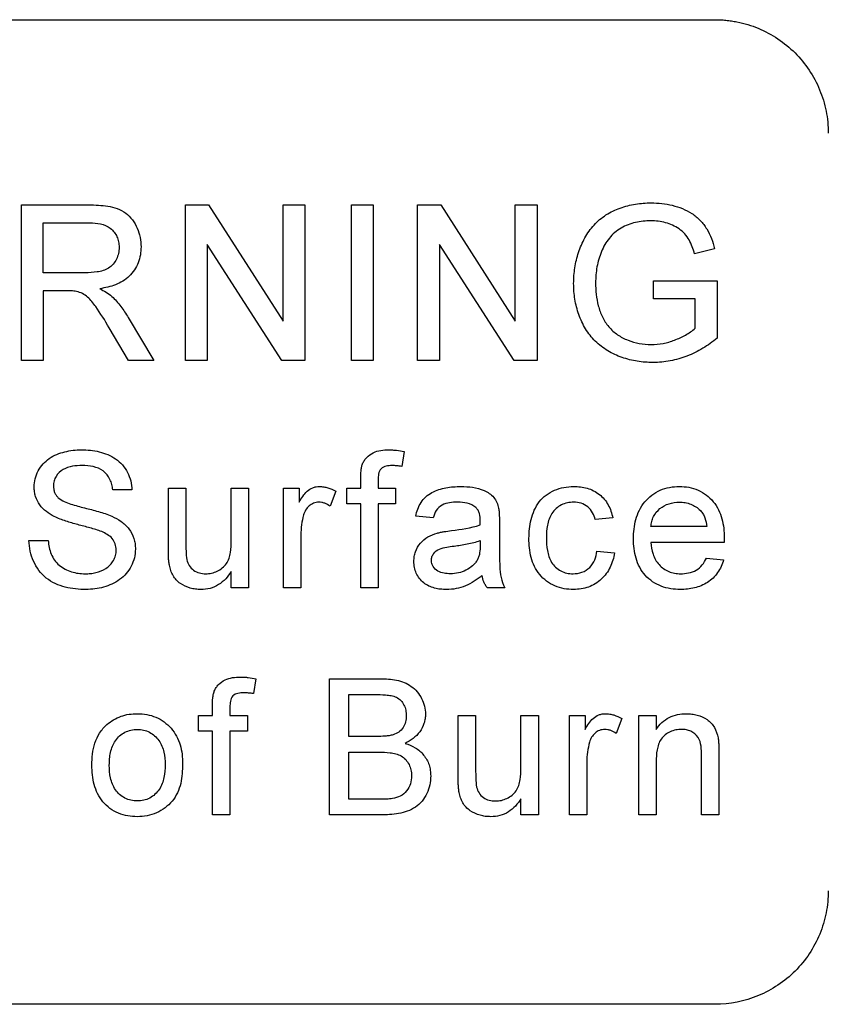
# Model space of a CAD drawing. Extents: x 89 to 1073, y 40 to 812.
# Tile 60 of 67: x 717 to 735, y 431 to 453. Entities that reach past the tile are written whole.
import ezdxf

# ---------------------------------------------------------------- set-up
doc = ezdxf.new("R2010")
doc.units = 0
doc.layers.get('0').update_dxf_attribs({"linetype": 'CONTINUOUS'})

msp = doc.modelspace()

# ---------------------------------------------------------------- linework, layer by layer
at = {"color": 7, "linetype": 'CONTINUOUS'}
for p, q in [((687.253, 452.731), (732.226, 452.731)), ((716.957, 445.231), (716.957, 448.656)), ((716.957, 448.656), (718.443, 448.656)), ((720.568, 448.656), (721.079, 448.656)), ((720.568, 445.231), (720.568, 448.656)), ((721.079, 448.656), (722.719, 446.1)), ((722.719, 446.1), (722.719, 448.656)), ((722.719, 448.656), (723.202, 448.656)), ((723.202, 448.656), (723.202, 445.231)), ((724.223, 445.231), (724.223, 448.656)), ((724.223, 448.656), (724.706, 448.656)), ((724.706, 448.656), (724.706, 445.231)), ((725.682, 445.231), (725.682, 448.656)), ((725.682, 448.656), (726.193, 448.656)), ((726.193, 448.656), (727.833, 446.1)), ((727.833, 446.1), (727.833, 448.656)), ((727.833, 448.656), (728.316, 448.656)), ((728.316, 448.656), (728.316, 445.231)), ((717.44, 448.261), (718.461, 448.261)), ((717.44, 447.163), (717.44, 448.261)), ((722.692, 445.231), (721.051, 447.787)), ((721.051, 447.787), (721.051, 445.231)), ((727.806, 445.231), (726.165, 447.787)), ((726.165, 447.787), (726.165, 445.231)), ((732.222, 447.691), (731.78, 447.579)), ((718.358, 447.163), (717.44, 447.163)), ((730.873, 446.592), (730.873, 446.987)), ((730.873, 446.987), (732.278, 446.987)), ((732.278, 446.987), (732.278, 445.72)), ((717.935, 446.768), (717.44, 446.768)), ((717.44, 446.768), (717.44, 445.231)), ((731.795, 446.592), (730.873, 446.592)), ((731.795, 445.943), (731.795, 446.592)), ((719.31, 446.177), (719.872, 445.231)), ((719.319, 445.231), (718.892, 445.954)), ((717.44, 445.231), (716.957, 445.231)), ((719.872, 445.231), (719.319, 445.231)), ((721.051, 445.231), (720.568, 445.231)), ((723.202, 445.231), (722.692, 445.231)), ((724.706, 445.231), (724.223, 445.231)), ((726.165, 445.231), (725.682, 445.231)), ((728.316, 445.231), (727.806, 445.231)), ((725.386, 443.228), (725.331, 442.901)), ((724.429, 442.421), (724.429, 442.644)), ((724.813, 442.606), (724.813, 442.421)), ((719.392, 442.383), (718.969, 442.383)), ((720.195, 441.071), (720.195, 442.421)), ((720.195, 442.421), (720.579, 442.421)), ((720.579, 442.421), (720.579, 441.23)), ((721.578, 441.271), (721.578, 442.421)), ((721.578, 442.421), (721.962, 442.421)), ((721.962, 442.421), (721.962, 440.231)), ((722.727, 440.231), (722.727, 442.421)), ((722.727, 442.421), (723.073, 442.421)), ((723.073, 442.421), (723.073, 442.115)), ((723.879, 442.357), (723.759, 442.024)), ((724.121, 442.075), (724.121, 442.421)), ((724.121, 442.421), (724.429, 442.421)), ((724.813, 442.421), (725.197, 442.421)), ((725.197, 442.421), (725.197, 442.075)), ((724.429, 442.075), (724.121, 442.075)), ((724.429, 440.231), (724.429, 442.075)), ((725.197, 442.075), (724.813, 442.075)), ((724.813, 442.075), (724.813, 440.231)), ((726.024, 441.768), (725.639, 441.806)), ((727.483, 441.651), (727.483, 441.182)), ((729.977, 441.768), (729.593, 441.73)), ((732.048, 441.576), (730.819, 441.576)), ((723.111, 441.395), (723.111, 440.231)), ((717.125, 441.269), (717.548, 441.269)), ((727.061, 441.269), (727.059, 441.157)), ((732.43, 441.23), (730.819, 441.23)), ((732.432, 441.329), (732.43, 441.23)), ((729.631, 441.038), (730.015, 441)), ((732.044, 440.884), (732.42, 440.846)), ((721.578, 440.231), (721.578, 440.589)), ((721.962, 440.231), (721.578, 440.231)), ((723.111, 440.231), (722.727, 440.231)), ((724.813, 440.231), (724.429, 440.231)), ((727.599, 440.231), (727.214, 440.231)), ((722.123, 438.228), (722.068, 437.901)), ((723.742, 435.231), (723.742, 438.228)), ((723.742, 438.228), (724.864, 438.228)), ((724.165, 437.882), (724.736, 437.882)), ((724.165, 436.96), (724.165, 437.882)), ((721.165, 437.421), (721.165, 437.644)), ((721.549, 437.606), (721.549, 437.421)), ((720.858, 437.075), (720.858, 437.421)), ((720.858, 437.421), (721.165, 437.421)), ((721.549, 437.421), (721.934, 437.421)), ((721.934, 437.421), (721.934, 437.075)), ((726.575, 436.071), (726.575, 437.421)), ((726.575, 437.421), (726.959, 437.421)), ((726.959, 437.421), (726.959, 436.23)), ((727.958, 436.271), (727.958, 437.421)), ((727.958, 437.421), (728.342, 437.421)), ((728.342, 437.421), (728.342, 435.231)), ((729.023, 435.231), (729.023, 437.421)), ((729.023, 437.421), (729.369, 437.421)), ((729.369, 437.421), (729.369, 437.115)), ((730.176, 437.357), (730.056, 437.024)), ((730.55, 435.231), (730.55, 437.421)), ((730.55, 437.421), (730.934, 437.421)), ((730.934, 437.421), (730.934, 437.115)), ((721.165, 437.075), (720.858, 437.075)), ((721.165, 435.231), (721.165, 437.075)), ((721.934, 437.075), (721.549, 437.075)), ((721.549, 437.075), (721.549, 435.231)), ((724.782, 436.96), (724.165, 436.96)), ((724.165, 436.614), (724.825, 436.614)), ((724.165, 435.577), (724.165, 436.614)), ((729.407, 436.395), (729.407, 435.231)), ((730.934, 436.405), (730.934, 435.231)), ((731.933, 435.231), (731.933, 436.539)), ((732.317, 436.571), (732.317, 435.231)), ((724.874, 435.577), (724.165, 435.577)), ((727.958, 435.231), (727.958, 435.589)), ((721.549, 435.231), (721.165, 435.231)), ((724.867, 435.231), (723.742, 435.231)), ((728.342, 435.231), (727.958, 435.231)), ((729.407, 435.231), (729.023, 435.231)), ((730.934, 435.231), (730.55, 435.231)), ((732.317, 435.231), (731.933, 435.231)), ((732.226, 431.065), (687.253, 431.065))]:
    msp.add_line(p, q, dxfattribs=at)
for points, knots in [([(732.226, 452.731), (732.266, 452.731), (732.348, 452.73), (732.47, 452.72), (732.592, 452.705), (732.753, 452.677), (732.952, 452.628), (733.26, 452.517), (733.622, 452.325), (734.002, 452.011), (734.316, 451.631), (734.509, 451.268), (734.62, 450.959), (734.68, 450.721), (734.718, 450.478), (734.722, 450.314), (734.724, 450.231)], [0, 0, 0, 0, 0.031116, 0.062279, 0.093564, 0.125046, 0.187591, 0.249879, 0.374878, 0.49955, 0.624459, 0.749267, 0.812304, 0.874695, 0.937055, 1, 1, 1, 1]), ([(718.443, 448.656), (718.514, 448.655), (718.584, 448.655), (718.724, 448.645), (718.794, 448.637), (719.002, 448.606), (719.141, 448.562), (719.312, 448.434), (719.36, 448.382), (719.444, 448.269), (719.48, 448.207), (719.536, 448.079), (719.558, 448.011), (719.586, 447.873), (719.589, 447.803), (719.592, 447.732)], [0, 0, 0, 0, 0.125, 0.125, 0.25, 0.25, 0.5, 0.5, 0.625, 0.625, 0.75, 0.75, 0.875, 0.875, 1, 1, 1, 1]), ([(729.117, 446.927), (729.119, 447.044), (729.126, 447.159), (729.162, 447.386), (729.189, 447.498), (729.262, 447.719), (729.308, 447.827), (729.42, 448.029), (729.488, 448.126), (729.643, 448.298), (729.732, 448.372), (729.927, 448.497), (730.033, 448.548), (730.25, 448.627), (730.363, 448.655), (730.593, 448.692), (730.709, 448.698), (730.825, 448.7)], [0, 0, 0, 0, 0.125, 0.125, 0.25, 0.25, 0.375, 0.375, 0.5, 0.5, 0.625, 0.625, 0.75, 0.75, 0.875, 0.875, 1, 1, 1, 1]), ([(730.825, 448.7), (730.904, 448.698), (730.982, 448.696), (731.137, 448.679), (731.213, 448.665), (731.439, 448.609), (731.589, 448.55), (731.787, 448.422), (731.85, 448.372), (731.958, 448.258), (732.005, 448.195), (732.087, 448.061), (732.122, 447.989), (732.179, 447.842), (732.201, 447.767), (732.222, 447.691)], [0, 0, 0, 0, 0.125, 0.125, 0.25, 0.25, 0.5, 0.5, 0.625, 0.625, 0.75, 0.75, 0.875, 0.875, 1, 1, 1, 1]), ([(730.816, 448.305), (730.702, 448.302), (730.589, 448.295), (730.367, 448.245), (730.259, 448.201), (730.111, 448.116), (730.064, 448.083), (729.978, 448.008), (729.939, 447.966), (729.867, 447.878), (729.833, 447.831), (729.775, 447.733), (729.751, 447.681), (729.728, 447.628)], [0, 0, 0, 0, 0.25, 0.25, 0.5, 0.5, 0.625, 0.625, 0.75, 0.75, 0.875, 0.875, 1, 1, 1, 1]), ([(731.78, 447.579), (731.747, 447.684), (731.712, 447.788), (731.63, 447.932), (731.6, 447.979), (731.527, 448.06), (731.485, 448.096), (731.349, 448.19), (731.248, 448.234), (731.089, 448.278), (731.036, 448.288), (730.927, 448.302), (730.872, 448.303), (730.816, 448.305)], [0, 0, 0, 0, 0.25, 0.25, 0.375, 0.375, 0.5, 0.5, 0.75, 0.75, 0.875, 0.875, 1, 1, 1, 1]), ([(718.461, 448.261), (718.541, 448.26), (718.62, 448.255), (718.775, 448.219), (718.852, 448.191), (718.979, 448.093), (719.029, 448.027), (719.078, 447.919), (719.09, 447.88), (719.106, 447.802), (719.107, 447.762), (719.109, 447.722)], [0, 0, 0, 0, 0.25, 0.25, 0.5, 0.5, 0.75, 0.75, 0.875, 0.875, 1, 1, 1, 1]), ([(719.109, 447.722), (719.107, 447.677), (719.104, 447.633), (719.084, 447.547), (719.07, 447.504), (719.012, 447.383), (718.953, 447.311), (718.802, 447.217), (718.713, 447.193), (718.536, 447.167), (718.447, 447.164), (718.358, 447.163)], [0, 0, 0, 0, 0.125, 0.125, 0.25, 0.25, 0.5, 0.5, 0.75, 0.75, 1, 1, 1, 1]), ([(719.592, 447.732), (719.59, 447.673), (719.587, 447.613), (719.567, 447.496), (719.551, 447.439), (719.507, 447.327), (719.48, 447.274), (719.414, 447.175), (719.375, 447.128), (719.246, 447.005), (719.14, 446.943), (718.92, 446.856), (718.802, 446.831), (718.683, 446.812)], [0, 0, 0, 0, 0.125, 0.125, 0.25, 0.25, 0.375, 0.375, 0.5, 0.5, 0.75, 0.75, 1, 1, 1, 1]), ([(729.728, 447.628), (729.708, 447.573), (729.687, 447.519), (729.654, 447.407), (729.641, 447.35), (729.621, 447.235), (729.613, 447.177), (729.603, 447.061), (729.602, 447.003), (729.6, 446.945)], [0, 0, 0, 0, 0.25, 0.25, 0.5, 0.5, 0.75, 0.75, 1, 1, 1, 1]), ([(718.173, 446.752), (718.153, 446.756), (718.134, 446.759), (718.114, 446.761), (718.094, 446.763), (718.074, 446.764), (718.054, 446.765), (718.015, 446.768), (717.975, 446.768), (717.935, 446.768)], [0, 0, 0, 0, 0.0000717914, 0.0000717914, 0.0000717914, 0.0001435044, 0.0001435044, 0.0001435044, 0.0002866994, 0.0002866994, 0.0002866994, 0.0002866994]), ([(718.683, 446.812), (718.73, 446.788), (718.778, 446.764), (718.868, 446.709), (718.909, 446.677), (718.95, 446.643)], [0, 0, 0, 0, 0.5, 0.5, 1, 1, 1, 1]), ([(730.863, 445.187), (730.747, 445.189), (730.632, 445.196), (730.405, 445.233), (730.293, 445.261), (730.072, 445.338), (729.967, 445.387), (729.77, 445.506), (729.676, 445.577), (729.511, 445.739), (729.44, 445.829), (729.319, 446.029), (729.27, 446.134), (729.192, 446.352), (729.163, 446.465), (729.126, 446.694), (729.119, 446.811), (729.117, 446.927)], [0, 0, 0, 0, 0.125, 0.125, 0.25, 0.25, 0.375, 0.375, 0.5, 0.5, 0.625, 0.625, 0.75, 0.75, 0.875, 0.875, 1, 1, 1, 1]), ([(729.6, 446.945), (729.601, 446.772), (729.616, 446.601), (729.682, 446.352), (729.712, 446.269), (729.788, 446.113), (729.835, 446.041), (729.948, 445.907), (730.012, 445.849), (730.155, 445.751), (730.234, 445.711), (730.394, 445.647), (730.477, 445.623), (730.648, 445.59), (730.735, 445.586), (730.823, 445.583)], [0, 0, 0, 0, 0.25, 0.25, 0.375, 0.375, 0.5, 0.5, 0.625, 0.625, 0.75, 0.75, 0.875, 0.875, 1, 1, 1, 1]), ([(718.892, 445.954), (718.797, 446.111), (718.702, 446.269), (718.541, 446.492), (718.484, 446.566), (718.38, 446.655), (718.343, 446.681), (718.261, 446.724), (718.217, 446.738), (718.173, 446.752)], [0, 0, 0, 0, 0.5, 0.5, 0.75, 0.75, 0.875, 0.875, 1, 1, 1, 1]), ([(718.95, 446.643), (718.985, 446.609), (719.02, 446.574), (719.086, 446.501), (719.117, 446.462), (719.207, 446.344), (719.259, 446.261), (719.31, 446.177)], [0, 0, 0, 0, 0.25, 0.25, 0.5, 0.5, 1, 1, 1, 1]), ([(730.823, 445.583), (730.911, 445.585), (730.999, 445.591), (731.174, 445.624), (731.258, 445.65), (731.421, 445.712), (731.501, 445.75), (731.617, 445.814), (731.655, 445.836), (731.728, 445.886), (731.762, 445.915), (731.795, 445.943)], [0, 0, 0, 0, 0.25, 0.25, 0.5, 0.5, 0.75, 0.75, 0.875, 0.875, 1, 1, 1, 1]), ([(732.278, 445.72), (732.176, 445.642), (732.072, 445.566), (731.849, 445.434), (731.733, 445.377), (731.492, 445.283), (731.37, 445.248), (731.182, 445.211), (731.119, 445.202), (730.992, 445.191), (730.928, 445.189), (730.863, 445.187)], [0, 0, 0, 0, 0.25, 0.25, 0.5, 0.5, 0.75, 0.75, 0.875, 0.875, 1, 1, 1, 1]), ([(717.241, 442.446), (717.243, 442.508), (717.247, 442.569), (717.277, 442.688), (717.3, 442.747), (717.387, 442.912), (717.471, 443.007), (717.624, 443.112), (717.68, 443.14), (717.794, 443.189), (717.853, 443.207), (717.972, 443.237), (718.033, 443.249), (718.157, 443.263), (718.219, 443.264), (718.281, 443.266)], [0, 0, 0, 0, 0.125, 0.125, 0.25, 0.25, 0.5, 0.5, 0.625, 0.625, 0.75, 0.75, 0.875, 0.875, 1, 1, 1, 1]), ([(718.281, 443.266), (718.347, 443.265), (718.413, 443.263), (718.543, 443.249), (718.608, 443.238), (718.798, 443.191), (718.925, 443.142), (719.088, 443.028), (719.139, 442.983), (719.226, 442.883), (719.263, 442.828), (719.324, 442.708), (719.348, 442.646), (719.381, 442.517), (719.387, 442.45), (719.392, 442.383)], [0, 0, 0, 0, 0.125, 0.125, 0.25, 0.25, 0.5, 0.5, 0.625, 0.625, 0.75, 0.75, 0.875, 0.875, 1, 1, 1, 1]), ([(724.469, 442.957), (724.482, 442.983), (724.494, 443.01), (724.525, 443.058), (724.543, 443.08), (724.605, 443.142), (724.653, 443.176), (724.758, 443.227), (724.814, 443.244), (724.929, 443.263), (724.987, 443.265), (725.046, 443.266)], [0, 0, 0, 0, 0.125, 0.125, 0.25, 0.25, 0.5, 0.5, 0.75, 0.75, 1, 1, 1, 1]), ([(725.046, 443.266), (725.074, 443.266), (725.103, 443.265), (725.131, 443.263), (725.16, 443.262), (725.188, 443.259), (725.217, 443.256), (725.274, 443.249), (725.33, 443.239), (725.386, 443.228)], [0, 0, 0, 0, 0.0001029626, 0.0001029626, 0.0001029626, 0.0002059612, 0.0002059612, 0.0002059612, 0.0004119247, 0.0004119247, 0.0004119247, 0.0004119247]), ([(718.298, 442.92), (718.225, 442.92), (718.153, 442.916), (718.012, 442.891), (717.94, 442.869), (717.814, 442.797), (717.76, 442.745), (717.702, 442.651), (717.687, 442.617), (717.667, 442.547), (717.664, 442.51), (717.663, 442.473)], [0, 0, 0, 0, 0.25, 0.25, 0.5, 0.5, 0.75, 0.75, 0.875, 0.875, 1, 1, 1, 1]), ([(718.969, 442.383), (718.964, 442.423), (718.959, 442.463), (718.939, 442.54), (718.925, 442.578), (718.873, 442.689), (718.822, 442.753), (718.692, 442.848), (718.616, 442.878), (718.459, 442.914), (718.378, 442.919), (718.298, 442.92)], [0, 0, 0, 0, 0.125, 0.125, 0.25, 0.25, 0.5, 0.5, 0.75, 0.75, 1, 1, 1, 1]), ([(724.429, 442.644), (724.429, 442.697), (724.43, 442.75), (724.439, 442.829), (724.442, 442.855), (724.453, 442.907), (724.461, 442.932), (724.469, 442.957)], [0, 0, 0, 0, 0.5, 0.5, 0.75, 0.75, 1, 1, 1, 1]), ([(725.117, 442.92), (725.074, 442.919), (725.031, 442.917), (724.948, 442.897), (724.906, 442.881), (724.848, 442.818), (724.832, 442.776), (724.815, 442.692), (724.814, 442.649), (724.813, 442.606)], [0, 0, 0, 0, 0.25, 0.25, 0.5, 0.5, 0.75, 0.75, 1, 1, 1, 1]), ([(725.331, 442.901), (725.314, 442.904), (725.296, 442.907), (725.278, 442.909), (725.26, 442.911), (725.242, 442.914), (725.224, 442.915), (725.189, 442.919), (725.153, 442.919), (725.117, 442.92)], [0, 0, 0, 0, 0.0000648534, 0.0000648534, 0.0000648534, 0.0001297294, 0.0001297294, 0.0001297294, 0.0002593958, 0.0002593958, 0.0002593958, 0.0002593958]), ([(717.683, 441.798), (717.622, 441.831), (717.562, 441.865), (717.454, 441.949), (717.404, 441.998), (717.323, 442.111), (717.292, 442.174), (717.261, 442.274), (717.252, 442.307), (717.243, 442.376), (717.242, 442.411), (717.241, 442.446)], [0, 0, 0, 0, 0.25, 0.25, 0.5, 0.5, 0.75, 0.75, 0.875, 0.875, 1, 1, 1, 1]), ([(717.663, 442.473), (717.664, 442.449), (717.665, 442.424), (717.673, 442.377), (717.68, 442.353), (717.698, 442.307), (717.709, 442.285), (717.737, 442.245), (717.754, 442.227), (717.771, 442.209)], [0, 0, 0, 0, 0.25, 0.25, 0.5, 0.5, 0.75, 0.75, 1, 1, 1, 1]), ([(723.073, 442.115), (723.124, 442.201), (723.175, 442.288), (723.284, 442.388), (723.327, 442.415), (723.397, 442.442), (723.421, 442.449), (723.47, 442.457), (723.495, 442.458), (723.52, 442.459)], [0, 0, 0, 0, 0.5, 0.5, 0.75, 0.75, 0.875, 0.875, 1, 1, 1, 1]), ([(723.52, 442.459), (723.551, 442.458), (723.583, 442.457), (723.645, 442.447), (723.676, 442.44), (723.767, 442.413), (723.824, 442.386), (723.879, 442.357)], [0, 0, 0, 0, 0.25, 0.25, 0.5, 0.5, 1, 1, 1, 1]), ([(725.639, 441.806), (725.652, 441.859), (725.666, 441.912), (725.704, 442.013), (725.729, 442.063), (725.788, 442.155), (725.823, 442.196), (725.904, 442.27), (725.95, 442.301), (726.095, 442.377), (726.2, 442.41), (726.412, 442.452), (726.522, 442.457), (726.632, 442.459)], [0, 0, 0, 0, 0.125, 0.125, 0.25, 0.25, 0.375, 0.375, 0.5, 0.5, 0.75, 0.75, 1, 1, 1, 1]), ([(726.632, 442.459), (726.719, 442.458), (726.807, 442.455), (726.978, 442.43), (727.065, 442.408), (727.185, 442.354), (727.224, 442.334), (727.296, 442.283), (727.33, 442.253), (727.385, 442.185), (727.408, 442.146), (727.443, 442.065), (727.454, 442.022), (727.465, 441.979)], [0, 0, 0, 0, 0.25, 0.25, 0.5, 0.5, 0.625, 0.625, 0.75, 0.75, 0.875, 0.875, 1, 1, 1, 1]), ([(728.133, 441.318), (728.135, 441.46), (728.147, 441.6), (728.216, 441.873), (728.273, 442.008), (728.404, 442.178), (728.455, 442.228), (728.57, 442.312), (728.633, 442.347), (728.764, 442.404), (728.831, 442.425), (728.971, 442.453), (729.044, 442.457), (729.116, 442.459)], [0, 0, 0, 0, 0.25, 0.25, 0.5, 0.5, 0.625, 0.625, 0.75, 0.75, 0.875, 0.875, 1, 1, 1, 1]), ([(729.116, 442.459), (729.166, 442.458), (729.217, 442.457), (729.316, 442.444), (729.365, 442.434), (729.511, 442.394), (729.603, 442.348), (729.763, 442.222), (729.829, 442.144), (729.902, 442.01), (729.922, 441.964), (729.955, 441.868), (729.967, 441.818), (729.977, 441.768)], [0, 0, 0, 0, 0.125, 0.125, 0.25, 0.25, 0.5, 0.5, 0.75, 0.75, 0.875, 0.875, 1, 1, 1, 1]), ([(730.434, 441.308), (730.436, 441.38), (730.438, 441.452), (730.455, 441.595), (730.468, 441.665), (730.525, 441.875), (730.59, 442.008), (730.774, 442.23), (730.892, 442.319), (731.09, 442.406), (731.16, 442.427), (731.302, 442.454), (731.374, 442.458), (731.446, 442.459)], [0, 0, 0, 0, 0.125, 0.125, 0.25, 0.25, 0.5, 0.5, 0.75, 0.75, 0.875, 0.875, 1, 1, 1, 1]), ([(731.446, 442.459), (731.517, 442.458), (731.587, 442.454), (731.725, 442.428), (731.793, 442.407), (731.987, 442.321), (732.101, 442.232), (732.236, 442.069), (732.275, 442.009), (732.337, 441.882), (732.361, 441.816), (732.4, 441.679), (732.413, 441.61), (732.429, 441.47), (732.431, 441.399), (732.432, 441.329)], [0, 0, 0, 0, 0.125, 0.125, 0.25, 0.25, 0.5, 0.5, 0.625, 0.625, 0.75, 0.75, 0.875, 0.875, 1, 1, 1, 1]), ([(717.771, 442.209), (717.852, 442.139), (717.95, 442.105), (718.148, 442.04), (718.25, 442.013), (718.452, 441.963), (718.553, 441.937), (718.753, 441.88), (718.852, 441.847), (718.949, 441.806)], [0, 0, 0, 0, 0.25, 0.25, 0.5, 0.5, 0.75, 0.75, 1, 1, 1, 1]), ([(723.505, 442.114), (723.466, 442.112), (723.427, 442.107), (723.355, 442.078), (723.321, 442.057), (723.262, 442.006), (723.237, 441.975), (723.197, 441.908), (723.183, 441.871), (723.17, 441.833)], [0, 0, 0, 0, 0.25, 0.25, 0.5, 0.5, 0.75, 0.75, 1, 1, 1, 1]), ([(723.759, 442.024), (723.721, 442.049), (723.682, 442.073), (723.617, 442.097), (723.595, 442.104), (723.55, 442.111), (723.528, 442.113), (723.505, 442.114)], [0, 0, 0, 0, 0.5, 0.5, 0.75, 0.75, 1, 1, 1, 1]), ([(726.563, 442.114), (726.504, 442.113), (726.445, 442.111), (726.33, 442.093), (726.271, 442.079), (726.168, 442.022), (726.126, 441.979), (726.061, 441.88), (726.042, 441.824), (726.024, 441.768)], [0, 0, 0, 0, 0.25, 0.25, 0.5, 0.5, 0.75, 0.75, 1, 1, 1, 1]), ([(726.962, 441.998), (726.907, 442.042), (726.842, 442.073), (726.705, 442.108), (726.634, 442.113), (726.563, 442.114)], [0, 0, 0, 0, 0.5, 0.5, 1, 1, 1, 1]), ([(729.118, 442.114), (729.071, 442.113), (729.024, 442.11), (728.933, 442.089), (728.888, 442.074), (728.764, 442.01), (728.692, 441.946), (728.588, 441.788), (728.559, 441.698), (728.522, 441.515), (728.518, 441.421), (728.517, 441.328)], [0, 0, 0, 0, 0.125, 0.125, 0.25, 0.25, 0.5, 0.5, 0.75, 0.75, 1, 1, 1, 1]), ([(729.593, 441.73), (729.577, 441.783), (729.56, 441.835), (729.506, 441.931), (729.47, 441.975), (729.385, 442.045), (729.335, 442.072), (729.229, 442.107), (729.174, 442.112), (729.118, 442.114)], [0, 0, 0, 0, 0.25, 0.25, 0.5, 0.5, 0.75, 0.75, 1, 1, 1, 1]), ([(730.819, 441.576), (730.822, 441.614), (730.827, 441.652), (730.845, 441.725), (730.859, 441.762), (730.91, 441.864), (730.959, 441.924), (731.077, 442.021), (731.146, 442.057), (731.291, 442.104), (731.368, 442.112), (731.445, 442.114)], [0, 0, 0, 0, 0.125, 0.125, 0.25, 0.25, 0.5, 0.5, 0.75, 0.75, 1, 1, 1, 1]), ([(731.445, 442.114), (731.487, 442.113), (731.53, 442.111), (731.615, 442.096), (731.656, 442.085), (731.735, 442.055), (731.773, 442.036), (731.845, 441.989), (731.876, 441.96), (731.907, 441.93)], [0, 0, 0, 0, 0.25, 0.25, 0.5, 0.5, 0.75, 0.75, 1, 1, 1, 1]), ([(718.727, 441.466), (718.642, 441.501), (718.554, 441.525), (718.377, 441.574), (718.289, 441.597), (718.112, 441.644), (718.024, 441.669), (717.851, 441.726), (717.765, 441.757), (717.683, 441.798)], [0, 0, 0, 0, 0.25, 0.25, 0.5, 0.5, 0.75, 0.75, 1, 1, 1, 1]), ([(718.949, 441.806), (719.021, 441.773), (719.09, 441.736), (719.218, 441.645), (719.277, 441.59), (719.372, 441.464), (719.41, 441.392), (719.446, 441.279), (719.455, 441.241), (719.466, 441.162), (719.468, 441.122), (719.469, 441.082)], [0, 0, 0, 0, 0.25, 0.25, 0.5, 0.5, 0.75, 0.75, 0.875, 0.875, 1, 1, 1, 1]), ([(723.17, 441.833), (723.151, 441.762), (723.135, 441.689), (723.115, 441.543), (723.112, 441.469), (723.111, 441.395)], [0, 0, 0, 0, 0.5, 0.5, 1, 1, 1, 1]), ([(727.061, 441.704), (727.059, 441.757), (727.057, 441.811), (727.035, 441.888), (727.025, 441.913), (726.999, 441.959), (726.981, 441.979), (726.962, 441.998)], [0, 0, 0, 0, 0.5, 0.5, 0.75, 0.75, 1, 1, 1, 1]), ([(727.465, 441.979), (727.469, 441.952), (727.474, 441.925), (727.476, 441.898), (727.479, 441.87), (727.48, 441.843), (727.481, 441.815), (727.483, 441.76), (727.483, 441.706), (727.483, 441.651)], [0, 0, 0, 0, 0.0000989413, 0.0000989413, 0.0000989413, 0.000197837, 0.000197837, 0.000197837, 0.0003949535, 0.0003949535, 0.0003949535, 0.0003949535]), ([(731.907, 441.93), (731.929, 441.906), (731.95, 441.881), (731.982, 441.826), (731.995, 441.797), (732.029, 441.705), (732.04, 441.64), (732.048, 441.576)], [0, 0, 0, 0, 0.25, 0.25, 0.5, 0.5, 1, 1, 1, 1]), ([(727.059, 441.614), (727.059, 441.622), (727.059, 441.629), (727.06, 441.637), (727.06, 441.644), (727.06, 441.652), (727.06, 441.659), (727.061, 441.674), (727.061, 441.689), (727.061, 441.704)], [0, 0, 0, 0, 0.0000268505, 0.0000268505, 0.0000268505, 0.0000537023, 0.0000537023, 0.0000537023, 0.0001073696, 0.0001073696, 0.0001073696, 0.0001073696]), ([(719.046, 441.061), (719.044, 441.107), (719.039, 441.153), (719.009, 441.24), (718.986, 441.281), (718.895, 441.386), (718.811, 441.429), (718.727, 441.466)], [0, 0, 0, 0, 0.25, 0.25, 0.5, 0.5, 1, 1, 1, 1]), ([(725.601, 440.812), (725.602, 440.848), (725.603, 440.884), (725.615, 440.955), (725.624, 440.99), (725.661, 441.093), (725.697, 441.155), (725.79, 441.267), (725.847, 441.312), (725.973, 441.385), (726.041, 441.411), (726.11, 441.433)], [0, 0, 0, 0, 0.125, 0.125, 0.25, 0.25, 0.5, 0.5, 0.75, 0.75, 1, 1, 1, 1]), ([(726.11, 441.433), (726.136, 441.44), (726.162, 441.446), (726.188, 441.452), (726.214, 441.457), (726.241, 441.462), (726.267, 441.466), (726.32, 441.475), (726.373, 441.482), (726.426, 441.488)], [0, 0, 0, 0, 0.0000963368, 0.0000963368, 0.0000963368, 0.0001926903, 0.0001926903, 0.0001926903, 0.0003851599, 0.0003851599, 0.0003851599, 0.0003851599]), ([(718.38, 440.193), (718.225, 440.194), (718.072, 440.206), (717.774, 440.282), (717.628, 440.346), (717.385, 440.543), (717.29, 440.672), (717.193, 440.885), (717.169, 440.959), (717.135, 441.112), (717.128, 441.19), (717.125, 441.269)], [0, 0, 0, 0, 0.25, 0.25, 0.5, 0.5, 0.75, 0.75, 0.875, 0.875, 1, 1, 1, 1]), ([(717.548, 441.269), (717.554, 441.218), (717.56, 441.167), (717.582, 441.068), (717.597, 441.02), (717.635, 440.925), (717.658, 440.879), (717.717, 440.797), (717.753, 440.759), (717.871, 440.662), (717.964, 440.614), (718.108, 440.568), (718.158, 440.556), (718.259, 440.542), (718.311, 440.54), (718.362, 440.539)], [0, 0, 0, 0, 0.125, 0.125, 0.25, 0.25, 0.375, 0.375, 0.5, 0.5, 0.75, 0.75, 0.875, 0.875, 1, 1, 1, 1]), ([(720.579, 441.23), (720.58, 441.166), (720.58, 441.102), (720.585, 440.973), (720.588, 440.909), (720.601, 440.846)], [0, 0, 0, 0, 0.5, 0.5, 1, 1, 1, 1]), ([(721.016, 440.539), (721.059, 440.54), (721.103, 440.543), (721.188, 440.562), (721.23, 440.577), (721.349, 440.634), (721.421, 440.69), (721.521, 440.834), (721.547, 440.922), (721.575, 441.095), (721.577, 441.183), (721.578, 441.271)], [0, 0, 0, 0, 0.125, 0.125, 0.25, 0.25, 0.5, 0.5, 0.75, 0.75, 1, 1, 1, 1]), ([(725.985, 440.833), (725.986, 440.861), (725.989, 440.888), (726.006, 440.939), (726.02, 440.963), (726.069, 441.029), (726.114, 441.062), (726.215, 441.102), (726.268, 441.115), (726.375, 441.135), (726.429, 441.142), (726.483, 441.149)], [0, 0, 0, 0, 0.125, 0.125, 0.25, 0.25, 0.5, 0.5, 0.75, 0.75, 1, 1, 1, 1]), ([(726.483, 441.149), (726.581, 441.162), (726.678, 441.175), (726.872, 441.213), (726.968, 441.235), (727.061, 441.269)], [0, 0, 0, 0, 0.5, 0.5, 1, 1, 1, 1]), ([(727.059, 441.157), (727.058, 441.105), (727.056, 441.053), (727.044, 440.975), (727.039, 440.95), (727.024, 440.9), (727.013, 440.877), (727.002, 440.853)], [0, 0, 0, 0, 0.5, 0.5, 0.75, 0.75, 1, 1, 1, 1]), ([(727.483, 441.182), (727.484, 441.021), (727.484, 440.86), (727.496, 440.618), (727.503, 440.538), (727.537, 440.38), (727.565, 440.305), (727.599, 440.231)], [0, 0, 0, 0, 0.5, 0.5, 0.75, 0.75, 1, 1, 1, 1]), ([(729.116, 440.193), (729.046, 440.195), (728.975, 440.198), (728.838, 440.222), (728.769, 440.243), (728.574, 440.326), (728.458, 440.413), (728.325, 440.577), (728.286, 440.637), (728.224, 440.764), (728.201, 440.83), (728.164, 440.968), (728.152, 441.037), (728.136, 441.177), (728.134, 441.247), (728.133, 441.318)], [0, 0, 0, 0, 0.125, 0.125, 0.25, 0.25, 0.5, 0.5, 0.625, 0.625, 0.75, 0.75, 0.875, 0.875, 1, 1, 1, 1]), ([(728.517, 441.328), (728.518, 441.235), (728.523, 441.142), (728.556, 440.96), (728.584, 440.87), (728.682, 440.71), (728.752, 440.645), (728.875, 440.58), (728.919, 440.564), (729.01, 440.543), (729.056, 440.54), (729.103, 440.539)], [0, 0, 0, 0, 0.25, 0.25, 0.5, 0.5, 0.75, 0.75, 0.875, 0.875, 1, 1, 1, 1]), ([(731.467, 440.193), (731.395, 440.195), (731.324, 440.198), (731.184, 440.221), (731.115, 440.238), (730.913, 440.315), (730.791, 440.399), (730.599, 440.612), (730.532, 440.743), (730.47, 440.949), (730.455, 441.02), (730.438, 441.163), (730.436, 441.235), (730.434, 441.308)], [0, 0, 0, 0, 0.125, 0.125, 0.25, 0.25, 0.5, 0.5, 0.75, 0.75, 0.875, 0.875, 1, 1, 1, 1]), ([(730.819, 441.23), (730.826, 441.142), (730.838, 441.054), (730.895, 440.886), (730.938, 440.806), (731.057, 440.674), (731.131, 440.622), (731.253, 440.571), (731.296, 440.559), (731.384, 440.542), (731.428, 440.54), (731.473, 440.539)], [0, 0, 0, 0, 0.25, 0.25, 0.5, 0.5, 0.75, 0.75, 0.875, 0.875, 1, 1, 1, 1]), ([(718.362, 440.539), (718.402, 440.539), (718.442, 440.54), (718.521, 440.549), (718.56, 440.556), (718.675, 440.584), (718.752, 440.613), (718.886, 440.701), (718.944, 440.759), (719.003, 440.865), (719.019, 440.902), (719.041, 440.98), (719.044, 441.021), (719.046, 441.061)], [0, 0, 0, 0, 0.125, 0.125, 0.25, 0.25, 0.5, 0.5, 0.75, 0.75, 0.875, 0.875, 1, 1, 1, 1]), ([(719.469, 441.082), (719.466, 441.016), (719.461, 440.951), (719.429, 440.826), (719.405, 440.764), (719.345, 440.647), (719.309, 440.593), (719.223, 440.494), (719.174, 440.449), (719.016, 440.334), (718.894, 440.279), (718.706, 440.226), (718.642, 440.213), (718.512, 440.196), (718.446, 440.195), (718.38, 440.193)], [0, 0, 0, 0, 0.125, 0.125, 0.25, 0.25, 0.375, 0.375, 0.5, 0.5, 0.75, 0.75, 0.875, 0.875, 1, 1, 1, 1]), ([(720.217, 440.727), (720.212, 440.755), (720.207, 440.784), (720.204, 440.812), (720.201, 440.841), (720.199, 440.87), (720.198, 440.899), (720.195, 440.956), (720.195, 441.014), (720.195, 441.071)], [0, 0, 0, 0, 0.0001038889, 0.0001038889, 0.0001038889, 0.0002077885, 0.0002077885, 0.0002077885, 0.0004147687, 0.0004147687, 0.0004147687, 0.0004147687]), ([(729.103, 440.539), (729.17, 440.54), (729.236, 440.548), (729.363, 440.594), (729.422, 440.63), (729.518, 440.724), (729.554, 440.782), (729.606, 440.906), (729.621, 440.971), (729.631, 441.038)], [0, 0, 0, 0, 0.25, 0.25, 0.5, 0.5, 0.75, 0.75, 1, 1, 1, 1]), ([(730.015, 441), (730.006, 440.945), (729.996, 440.891), (729.965, 440.785), (729.945, 440.734), (729.874, 440.585), (729.808, 440.493), (729.644, 440.343), (729.549, 440.285), (729.391, 440.228), (729.337, 440.214), (729.228, 440.197), (729.172, 440.194), (729.116, 440.193)], [0, 0, 0, 0, 0.125, 0.125, 0.25, 0.25, 0.5, 0.5, 0.75, 0.75, 0.875, 0.875, 1, 1, 1, 1]), ([(720.912, 440.193), (720.872, 440.194), (720.832, 440.196), (720.754, 440.206), (720.715, 440.214), (720.6, 440.248), (720.526, 440.281), (720.393, 440.37), (720.336, 440.43), (720.277, 440.535), (720.26, 440.572), (720.234, 440.648), (720.225, 440.687), (720.217, 440.727)], [0, 0, 0, 0, 0.125, 0.125, 0.25, 0.25, 0.5, 0.5, 0.75, 0.75, 0.875, 0.875, 1, 1, 1, 1]), ([(720.601, 440.846), (720.614, 440.801), (720.629, 440.757), (720.679, 440.678), (720.712, 440.643), (720.788, 440.589), (720.831, 440.569), (720.922, 440.544), (720.969, 440.541), (721.016, 440.539)], [0, 0, 0, 0, 0.25, 0.25, 0.5, 0.5, 0.75, 0.75, 1, 1, 1, 1]), ([(726.318, 440.193), (726.273, 440.194), (726.229, 440.195), (726.141, 440.204), (726.097, 440.212), (726.012, 440.236), (725.969, 440.25), (725.889, 440.289), (725.851, 440.313), (725.747, 440.397), (725.69, 440.47), (725.635, 440.591), (725.622, 440.634), (725.605, 440.722), (725.602, 440.767), (725.601, 440.812)], [0, 0, 0, 0, 0.125, 0.125, 0.25, 0.25, 0.375, 0.375, 0.5, 0.5, 0.75, 0.75, 0.875, 0.875, 1, 1, 1, 1]), ([(726.405, 440.539), (726.358, 440.54), (726.31, 440.542), (726.216, 440.559), (726.17, 440.574), (726.087, 440.623), (726.05, 440.656), (726.011, 440.717), (726.001, 440.738), (725.988, 440.785), (725.987, 440.809), (725.985, 440.833)], [0, 0, 0, 0, 0.25, 0.25, 0.5, 0.5, 0.75, 0.75, 0.875, 0.875, 1, 1, 1, 1]), ([(727.002, 440.853), (726.986, 440.828), (726.971, 440.803), (726.935, 440.757), (726.914, 440.736), (726.848, 440.678), (726.798, 440.645), (726.694, 440.59), (726.638, 440.57), (726.524, 440.544), (726.465, 440.54), (726.405, 440.539)], [0, 0, 0, 0, 0.125, 0.125, 0.25, 0.25, 0.5, 0.5, 0.75, 0.75, 1, 1, 1, 1]), ([(732.42, 440.846), (732.405, 440.796), (732.388, 440.746), (732.343, 440.653), (732.318, 440.607), (732.227, 440.478), (732.152, 440.406), (731.977, 440.292), (731.88, 440.252), (731.727, 440.215), (731.675, 440.207), (731.571, 440.195), (731.519, 440.193), (731.467, 440.193)], [0, 0, 0, 0, 0.125, 0.125, 0.25, 0.25, 0.5, 0.5, 0.75, 0.75, 0.875, 0.875, 1, 1, 1, 1]), ([(731.473, 440.539), (731.532, 440.541), (731.591, 440.544), (731.706, 440.569), (731.763, 440.59), (731.865, 440.649), (731.912, 440.688), (731.988, 440.778), (732.017, 440.831), (732.044, 440.884)], [0, 0, 0, 0, 0.25, 0.25, 0.5, 0.5, 0.75, 0.75, 1, 1, 1, 1]), ([(721.578, 440.589), (721.541, 440.532), (721.502, 440.477), (721.41, 440.379), (721.357, 440.335), (721.242, 440.263), (721.179, 440.235), (721.048, 440.2), (720.98, 440.195), (720.912, 440.193)], [0, 0, 0, 0, 0.25, 0.25, 0.5, 0.5, 0.75, 0.75, 1, 1, 1, 1]), ([(727.099, 440.5), (727.043, 440.456), (726.986, 440.412), (726.865, 440.334), (726.802, 440.3), (726.671, 440.246), (726.602, 440.225), (726.461, 440.198), (726.39, 440.194), (726.318, 440.193)], [0, 0, 0, 0, 0.25, 0.25, 0.5, 0.5, 0.75, 0.75, 1, 1, 1, 1]), ([(727.214, 440.231), (727.2, 440.251), (727.186, 440.271), (727.16, 440.314), (727.15, 440.336), (727.121, 440.404), (727.109, 440.452), (727.099, 440.5)], [0, 0, 0, 0, 0.25, 0.25, 0.5, 0.5, 1, 1, 1, 1]), ([(721.206, 437.957), (721.218, 437.983), (721.231, 438.01), (721.262, 438.058), (721.28, 438.08), (721.341, 438.142), (721.389, 438.176), (721.494, 438.227), (721.55, 438.244), (721.665, 438.263), (721.724, 438.265), (721.782, 438.266)], [0, 0, 0, 0, 0.125, 0.125, 0.25, 0.25, 0.5, 0.5, 0.75, 0.75, 1, 1, 1, 1]), ([(721.782, 438.266), (721.811, 438.266), (721.84, 438.265), (721.868, 438.263), (721.897, 438.262), (721.925, 438.259), (721.953, 438.256), (722.01, 438.249), (722.067, 438.239), (722.123, 438.228)], [0, 0, 0, 0, 0.0001029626, 0.0001029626, 0.0001029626, 0.0002059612, 0.0002059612, 0.0002059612, 0.0004119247, 0.0004119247, 0.0004119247, 0.0004119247]), ([(724.864, 438.228), (724.983, 438.227), (725.101, 438.22), (725.333, 438.173), (725.446, 438.13), (725.591, 438.027), (725.635, 437.987), (725.711, 437.897), (725.744, 437.846), (725.797, 437.74), (725.819, 437.684), (725.849, 437.569), (725.853, 437.51), (725.855, 437.451)], [0, 0, 0, 0, 0.25, 0.25, 0.5, 0.5, 0.625, 0.625, 0.75, 0.75, 0.875, 0.875, 1, 1, 1, 1]), ([(721.165, 437.644), (721.166, 437.697), (721.167, 437.75), (721.175, 437.829), (721.179, 437.855), (721.189, 437.907), (721.198, 437.932), (721.206, 437.957)], [0, 0, 0, 0, 0.5, 0.5, 0.75, 0.75, 1, 1, 1, 1]), ([(721.853, 437.92), (721.81, 437.919), (721.768, 437.917), (721.685, 437.897), (721.642, 437.881), (721.585, 437.818), (721.569, 437.776), (721.551, 437.692), (721.55, 437.649), (721.549, 437.606)], [0, 0, 0, 0, 0.25, 0.25, 0.5, 0.5, 0.75, 0.75, 1, 1, 1, 1]), ([(722.068, 437.901), (722.05, 437.904), (722.032, 437.907), (722.015, 437.909), (721.997, 437.911), (721.979, 437.914), (721.961, 437.915), (721.925, 437.919), (721.889, 437.919), (721.853, 437.92)], [0, 0, 0, 0, 0.0000648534, 0.0000648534, 0.0000648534, 0.0001297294, 0.0001297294, 0.0001297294, 0.0002593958, 0.0002593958, 0.0002593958, 0.0002593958]), ([(724.736, 437.882), (724.817, 437.882), (724.898, 437.881), (725.018, 437.87), (725.058, 437.864), (725.138, 437.849), (725.178, 437.839), (725.288, 437.786), (725.345, 437.723), (725.4, 437.613), (725.413, 437.575), (725.429, 437.495), (725.431, 437.455), (725.432, 437.414)], [0, 0, 0, 0, 0.25, 0.25, 0.375, 0.375, 0.5, 0.5, 0.75, 0.75, 0.875, 0.875, 1, 1, 1, 1]), ([(718.839, 437.219), (718.886, 437.258), (718.934, 437.295), (719.04, 437.356), (719.095, 437.382), (719.209, 437.422), (719.268, 437.437), (719.388, 437.456), (719.449, 437.458), (719.51, 437.459)], [0, 0, 0, 0, 0.25, 0.25, 0.5, 0.5, 0.75, 0.75, 1, 1, 1, 1]), ([(719.51, 437.459), (719.58, 437.457), (719.649, 437.454), (719.786, 437.429), (719.854, 437.409), (719.983, 437.355), (720.043, 437.321), (720.156, 437.238), (720.209, 437.191), (720.346, 437.033), (720.412, 436.906), (720.473, 436.705), (720.487, 436.636), (720.504, 436.497), (720.506, 436.427), (720.507, 436.357)], [0, 0, 0, 0, 0.125, 0.125, 0.25, 0.25, 0.375, 0.375, 0.5, 0.5, 0.75, 0.75, 0.875, 0.875, 1, 1, 1, 1]), ([(725.855, 437.451), (725.854, 437.416), (725.852, 437.381), (725.842, 437.314), (725.833, 437.28), (725.801, 437.182), (725.769, 437.119), (725.688, 437.007), (725.639, 436.956), (725.529, 436.871), (725.468, 436.838), (725.405, 436.806)], [0, 0, 0, 0, 0.125, 0.125, 0.25, 0.25, 0.5, 0.5, 0.75, 0.75, 1, 1, 1, 1]), ([(729.369, 437.115), (729.42, 437.201), (729.471, 437.288), (729.581, 437.388), (729.624, 437.415), (729.693, 437.442), (729.717, 437.449), (729.766, 437.457), (729.791, 437.458), (729.816, 437.459)], [0, 0, 0, 0, 0.5, 0.5, 0.75, 0.75, 0.875, 0.875, 1, 1, 1, 1]), ([(729.816, 437.459), (729.848, 437.458), (729.879, 437.457), (729.942, 437.447), (729.972, 437.44), (730.063, 437.413), (730.12, 437.386), (730.176, 437.357)], [0, 0, 0, 0, 0.25, 0.25, 0.5, 0.5, 1, 1, 1, 1]), ([(730.934, 437.115), (730.972, 437.169), (731.012, 437.22), (731.108, 437.308), (731.163, 437.347), (731.279, 437.405), (731.341, 437.426), (731.47, 437.454), (731.535, 437.458), (731.601, 437.459)], [0, 0, 0, 0, 0.25, 0.25, 0.5, 0.5, 0.75, 0.75, 1, 1, 1, 1]), ([(731.601, 437.459), (731.641, 437.458), (731.681, 437.457), (731.76, 437.447), (731.798, 437.439), (731.913, 437.408), (731.988, 437.375), (732.122, 437.286), (732.176, 437.225), (732.257, 437.085), (732.279, 437.008), (732.297, 436.93)], [0, 0, 0, 0, 0.125, 0.125, 0.25, 0.25, 0.5, 0.5, 0.75, 0.75, 1, 1, 1, 1]), ([(725.432, 437.414), (725.431, 437.368), (725.429, 437.323), (725.407, 437.234), (725.388, 437.191), (725.338, 437.114), (725.304, 437.081), (725.229, 437.028), (725.186, 437.011), (725.143, 436.995)], [0, 0, 0, 0, 0.25, 0.25, 0.5, 0.5, 0.75, 0.75, 1, 1, 1, 1]), ([(718.51, 436.326), (718.512, 436.408), (718.514, 436.49), (718.535, 436.653), (718.553, 436.734), (718.604, 436.889), (718.638, 436.964), (718.703, 437.068), (718.727, 437.101), (718.78, 437.162), (718.809, 437.191), (718.839, 437.219)], [0, 0, 0, 0, 0.25, 0.25, 0.5, 0.5, 0.75, 0.75, 0.875, 0.875, 1, 1, 1, 1]), ([(718.894, 436.327), (718.895, 436.374), (718.896, 436.421), (718.904, 436.515), (718.911, 436.561), (718.931, 436.653), (718.944, 436.699), (718.979, 436.786), (719.002, 436.827), (719.055, 436.905), (719.086, 436.94), (719.156, 437.002), (719.196, 437.029), (719.279, 437.072), (719.324, 437.088), (719.416, 437.109), (719.463, 437.112), (719.51, 437.114)], [0, 0, 0, 0, 0.125, 0.125, 0.25, 0.25, 0.375, 0.375, 0.5, 0.5, 0.625, 0.625, 0.75, 0.75, 0.875, 0.875, 1, 1, 1, 1]), ([(719.51, 437.114), (719.556, 437.112), (719.603, 437.109), (719.693, 437.089), (719.737, 437.072), (719.86, 437.008), (719.931, 436.944), (720.039, 436.793), (720.075, 436.706), (720.116, 436.524), (720.121, 436.432), (720.123, 436.339)], [0, 0, 0, 0, 0.125, 0.125, 0.25, 0.25, 0.5, 0.5, 0.75, 0.75, 1, 1, 1, 1]), ([(729.801, 437.114), (729.762, 437.112), (729.724, 437.107), (729.651, 437.078), (729.617, 437.057), (729.558, 437.006), (729.533, 436.975), (729.493, 436.908), (729.479, 436.871), (729.467, 436.833)], [0, 0, 0, 0, 0.25, 0.25, 0.5, 0.5, 0.75, 0.75, 1, 1, 1, 1]), ([(730.056, 437.024), (730.017, 437.049), (729.978, 437.073), (729.913, 437.097), (729.891, 437.104), (729.847, 437.111), (729.824, 437.113), (729.801, 437.114)], [0, 0, 0, 0, 0.5, 0.5, 0.75, 0.75, 1, 1, 1, 1]), ([(731.494, 437.114), (731.451, 437.112), (731.408, 437.111), (731.324, 437.092), (731.282, 437.079), (731.165, 437.026), (731.093, 436.973), (730.994, 436.831), (730.97, 436.746), (730.939, 436.577), (730.935, 436.491), (730.934, 436.405)], [0, 0, 0, 0, 0.125, 0.125, 0.25, 0.25, 0.5, 0.5, 0.75, 0.75, 1, 1, 1, 1]), ([(731.933, 436.539), (731.932, 436.607), (731.931, 436.676), (731.912, 436.812), (731.894, 436.881), (731.819, 436.997), (731.761, 437.043), (731.666, 437.086), (731.633, 437.097), (731.564, 437.111), (731.529, 437.112), (731.494, 437.114)], [0, 0, 0, 0, 0.25, 0.25, 0.5, 0.5, 0.75, 0.75, 0.875, 0.875, 1, 1, 1, 1]), ([(725.143, 436.995), (725.114, 436.987), (725.085, 436.979), (725.024, 436.972), (724.994, 436.968), (724.904, 436.961), (724.843, 436.96), (724.782, 436.96)], [0, 0, 0, 0, 0.25, 0.25, 0.5, 0.5, 1, 1, 1, 1]), ([(725.405, 436.806), (725.484, 436.782), (725.56, 436.752), (725.699, 436.668), (725.763, 436.613), (725.866, 436.485), (725.907, 436.412), (725.946, 436.295), (725.955, 436.254), (725.968, 436.172), (725.969, 436.131), (725.97, 436.09)], [0, 0, 0, 0, 0.25, 0.25, 0.5, 0.5, 0.75, 0.75, 0.875, 0.875, 1, 1, 1, 1]), ([(729.467, 436.833), (729.448, 436.762), (729.431, 436.689), (729.412, 436.543), (729.408, 436.469), (729.407, 436.395)], [0, 0, 0, 0, 0.5, 0.5, 1, 1, 1, 1]), ([(732.297, 436.93), (732.302, 436.9), (732.305, 436.87), (732.308, 436.84), (732.311, 436.809), (732.312, 436.779), (732.313, 436.749), (732.315, 436.69), (732.316, 436.63), (732.317, 436.571)], [0, 0, 0, 0, 0.000109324, 0.000109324, 0.000109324, 0.0002186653, 0.0002186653, 0.0002186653, 0.0004320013, 0.0004320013, 0.0004320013, 0.0004320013]), ([(724.825, 436.614), (724.909, 436.613), (724.993, 436.611), (725.118, 436.595), (725.159, 436.588), (725.241, 436.566), (725.282, 436.55), (725.393, 436.487), (725.454, 436.421), (725.512, 436.307), (725.526, 436.266), (725.544, 436.182), (725.546, 436.139), (725.548, 436.096)], [0, 0, 0, 0, 0.25, 0.25, 0.375, 0.375, 0.5, 0.5, 0.75, 0.75, 0.875, 0.875, 1, 1, 1, 1]), ([(719.51, 435.193), (719.439, 435.195), (719.368, 435.198), (719.229, 435.223), (719.161, 435.242), (718.963, 435.325), (718.844, 435.413), (718.661, 435.631), (718.599, 435.764), (718.542, 435.969), (718.529, 436.04), (718.513, 436.183), (718.511, 436.254), (718.51, 436.326)], [0, 0, 0, 0, 0.125, 0.125, 0.25, 0.25, 0.5, 0.5, 0.75, 0.75, 0.875, 0.875, 1, 1, 1, 1]), ([(719.51, 435.539), (719.463, 435.54), (719.416, 435.543), (719.324, 435.564), (719.279, 435.581), (719.154, 435.645), (719.081, 435.709), (718.975, 435.865), (718.942, 435.954), (718.9, 436.138), (718.896, 436.233), (718.894, 436.327)], [0, 0, 0, 0, 0.125, 0.125, 0.25, 0.25, 0.5, 0.5, 0.75, 0.75, 1, 1, 1, 1]), ([(720.507, 436.357), (720.507, 436.284), (720.503, 436.212), (720.492, 436.068), (720.482, 435.997), (720.432, 435.786), (720.37, 435.649), (720.187, 435.424), (720.065, 435.338), (719.867, 435.25), (719.796, 435.228), (719.655, 435.199), (719.582, 435.195), (719.51, 435.193)], [0, 0, 0, 0, 0.125, 0.125, 0.25, 0.25, 0.5, 0.5, 0.75, 0.75, 0.875, 0.875, 1, 1, 1, 1]), ([(720.123, 436.339), (720.121, 436.244), (720.116, 436.149), (720.078, 435.964), (720.046, 435.873), (719.938, 435.715), (719.867, 435.649), (719.742, 435.582), (719.698, 435.565), (719.605, 435.544), (719.558, 435.54), (719.51, 435.539)], [0, 0, 0, 0, 0.25, 0.25, 0.5, 0.5, 0.75, 0.75, 0.875, 0.875, 1, 1, 1, 1]), ([(726.959, 436.23), (726.96, 436.166), (726.96, 436.102), (726.965, 435.973), (726.968, 435.909), (726.981, 435.846)], [0, 0, 0, 0, 0.5, 0.5, 1, 1, 1, 1]), ([(727.395, 435.539), (727.439, 435.54), (727.483, 435.543), (727.568, 435.562), (727.61, 435.577), (727.729, 435.634), (727.801, 435.69), (727.901, 435.834), (727.926, 435.922), (727.954, 436.095), (727.956, 436.183), (727.958, 436.271)], [0, 0, 0, 0, 0.125, 0.125, 0.25, 0.25, 0.5, 0.5, 0.75, 0.75, 1, 1, 1, 1]), ([(725.97, 436.09), (725.968, 436.023), (725.964, 435.957), (725.935, 435.828), (725.913, 435.764), (725.855, 435.645), (725.82, 435.589), (725.737, 435.485), (725.687, 435.44), (725.577, 435.367), (725.516, 435.337), (725.392, 435.292), (725.329, 435.276), (725.133, 435.239), (725, 435.233), (724.867, 435.231)], [0, 0, 0, 0, 0.125, 0.125, 0.25, 0.25, 0.375, 0.375, 0.5, 0.5, 0.625, 0.625, 0.75, 0.75, 1, 1, 1, 1]), ([(725.548, 436.096), (725.546, 436.036), (725.542, 435.976), (725.504, 435.862), (725.477, 435.808), (725.403, 435.712), (725.354, 435.674), (725.247, 435.62), (725.189, 435.604), (725.13, 435.591)], [0, 0, 0, 0, 0.25, 0.25, 0.5, 0.5, 0.75, 0.75, 1, 1, 1, 1]), ([(726.596, 435.727), (726.592, 435.755), (726.587, 435.784), (726.584, 435.812), (726.581, 435.841), (726.579, 435.87), (726.578, 435.899), (726.575, 435.956), (726.575, 436.014), (726.575, 436.071)], [0, 0, 0, 0, 0.0001038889, 0.0001038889, 0.0001038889, 0.0002077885, 0.0002077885, 0.0002077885, 0.0004147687, 0.0004147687, 0.0004147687, 0.0004147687]), ([(727.292, 435.193), (727.252, 435.194), (727.212, 435.196), (727.133, 435.206), (727.095, 435.214), (726.98, 435.248), (726.905, 435.281), (726.773, 435.37), (726.716, 435.43), (726.657, 435.535), (726.64, 435.572), (726.614, 435.648), (726.605, 435.687), (726.596, 435.727)], [0, 0, 0, 0, 0.125, 0.125, 0.25, 0.25, 0.5, 0.5, 0.75, 0.75, 0.875, 0.875, 1, 1, 1, 1]), ([(726.981, 435.846), (726.994, 435.801), (727.009, 435.757), (727.059, 435.678), (727.091, 435.643), (727.168, 435.589), (727.211, 435.569), (727.302, 435.544), (727.348, 435.541), (727.395, 435.539)], [0, 0, 0, 0, 0.25, 0.25, 0.5, 0.5, 0.75, 0.75, 1, 1, 1, 1]), ([(725.13, 435.591), (725.109, 435.588), (725.087, 435.585), (725.066, 435.583), (725.045, 435.581), (725.023, 435.58), (725.002, 435.579), (724.959, 435.578), (724.916, 435.578), (724.874, 435.577)], [0, 0, 0, 0, 0.0000772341, 0.0000772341, 0.0000772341, 0.0001544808, 0.0001544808, 0.0001544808, 0.0003084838, 0.0003084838, 0.0003084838, 0.0003084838]), ([(727.958, 435.589), (727.92, 435.532), (727.882, 435.477), (727.79, 435.379), (727.737, 435.335), (727.622, 435.263), (727.559, 435.235), (727.428, 435.2), (727.36, 435.195), (727.292, 435.193)], [0, 0, 0, 0, 0.25, 0.25, 0.5, 0.5, 0.75, 0.75, 1, 1, 1, 1]), ([(734.724, 433.565), (734.724, 433.4), (734.708, 433.237), (734.645, 432.918), (734.597, 432.759), (734.471, 432.457), (734.395, 432.313), (734.214, 432.041), (734.108, 431.913), (733.878, 431.682), (733.752, 431.579), (733.48, 431.396), (733.334, 431.318), (732.884, 431.131), (732.556, 431.065), (732.226, 431.065)], [0, 0, 0, 0, 0.125, 0.125, 0.25, 0.25, 0.375, 0.375, 0.5, 0.5, 0.625, 0.625, 0.75, 0.75, 1, 1, 1, 1])]:
    msp.add_open_spline(points, degree=3, knots=knots, dxfattribs=at)
msp.add_open_spline([(726.426, 441.488), (726.64, 441.516), (726.854, 441.545), (727.059, 441.614)], degree=3, dxfattribs=at)

doc.saveas('drawing.dxf')
